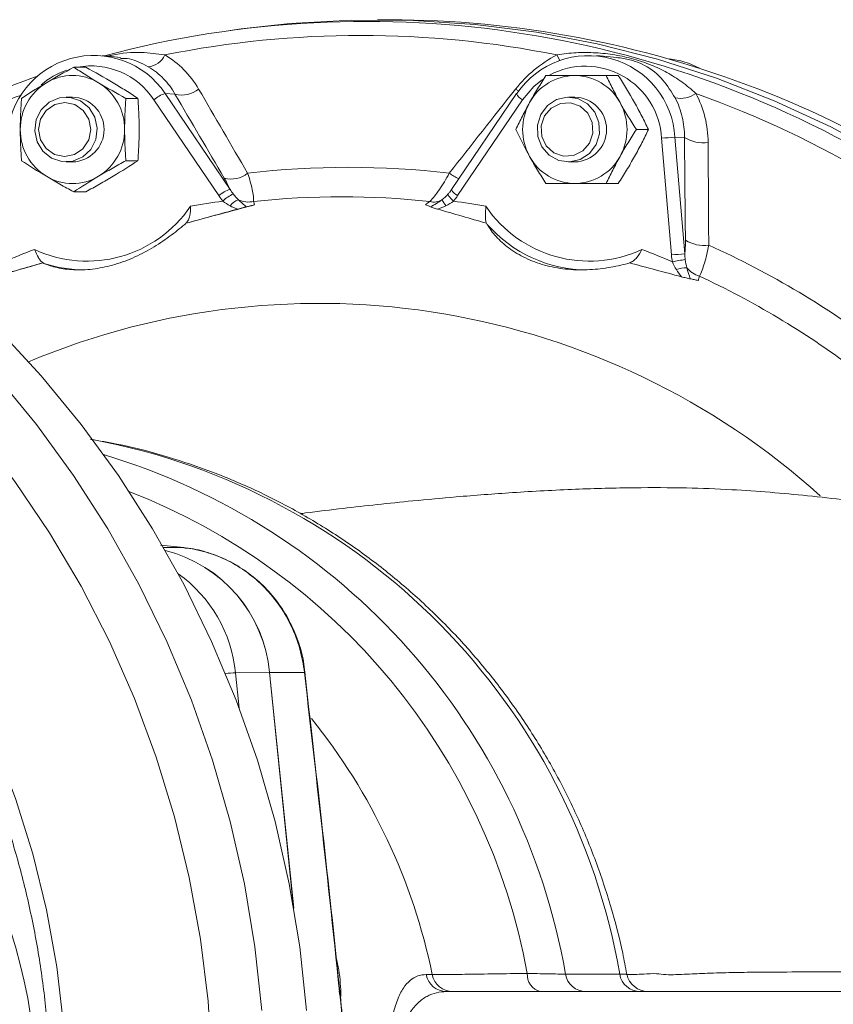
# Model space of a CAD drawing. Header units: millimetres. Extents: x 34 to 358, y 48 to 248.
# Tile 13 of 14: x 205 to 280, y 157 to 248. Entities that reach past the tile are written whole.
import ezdxf

# ---------------------------------------------------------------- set-up
doc = ezdxf.new("R2010")
doc.units = ezdxf.units.MM

msp = doc.modelspace()

# ---------------------------------------------------------------- linework, layer by layer
at = {"color": 7, "linetype": 'Continuous', "lineweight": 15}
for p, q in [((239.003, 248.108), (237.813, 248.108)), ((225.224, 247.255), (224.189, 247.114)), ((214.043, 244.62), (212.367, 244.79)), ((259.994, 244.599), (258.117, 244.79)), ((210.824, 243.713), (209.709, 243.713)), ((260.112, 242.939), (258.997, 242.939)), ((209.593, 240.939), (208.998, 240.939)), ((215.653, 240.826), (214.539, 240.826)), ((223.131, 231.816), (217.122, 240.7)), ((218.179, 241.274), (224.188, 232.389)), ((218.179, 241.274), (219.084, 241.217)), ((250.687, 241.261), (244.678, 232.376)), ((251.257, 240.7), (245.247, 231.816)), ((256.093, 240.939), (255.498, 240.939)), ((262.901, 237.939), (261.786, 237.939)), ((265.04, 226.325), (264.127, 237.13)), ((265.355, 237.217), (266.268, 226.412)), ((265.355, 237.217), (266.243, 237.208)), ((208.998, 234.939), (209.593, 234.939)), ((215.653, 235.052), (214.539, 235.052)), ((255.498, 234.939), (256.093, 234.939)), ((260.112, 232.939), (258.997, 232.939)), ((210.824, 232.166), (209.709, 232.166)), ((219.901, 199.219), (217.731, 199.46)), ((224.689, 187.631), (227.828, 187.661)), ((227.828, 187.661), (230.066, 165.854)), ((230.069, 165.834), (227.832, 187.664)), ((231.063, 187.664), (227.832, 187.664)), ((231.129, 187.681), (231.126, 187.678)), ((242.331, 159.687), (242.902, 159.687)), ((255.227, 159.733), (260.247, 159.733)), ((298.148, 158.108), (244.22, 158.108)), ((258.825, 158.108), (258.825, 158.108))]:
    msp.add_line(p, q, dxfattribs=at)
at = {"color": 8, "linetype": 'Continuous', "lineweight": 15}
for p, q in [((219.901, 199.219), (218.029, 199.219)), ((224.689, 187.631), (225.024, 184.372))]:
    msp.add_line(p, q, dxfattribs=at)
at = {"color": 7, "linetype": 'Continuous', "lineweight": 15, "flags": 128}
for points in [[(324.41, 192.409), (323.964, 193.331), (321.225, 198.535), (318.193, 203.562), (314.878, 208.395), (311.293, 213.015), (307.45, 217.408), (303.362, 221.557), (299.044, 225.448), (294.511, 229.068), (289.779, 232.403), (284.864, 235.442), (279.784, 238.174), (274.557, 240.59), (269.2, 242.681), (263.733, 244.44), (258.175, 245.861), (252.546, 246.938), (246.865, 247.668), (241.152, 248.048), (235.427, 248.078), (229.711, 247.756), (225.224, 247.255)], [(158.291, 245.159), (163.804, 243.56), (169.215, 241.627), (174.506, 239.364), (179.659, 236.782), (184.654, 233.887), (189.476, 230.692), (194.106, 227.206), (198.528, 223.442), (202.727, 219.414), (206.689, 215.136), (210.398, 210.622), (213.843, 205.888), (217.011, 200.952), (219.891, 195.829), (222.472, 190.54), (224.747, 185.101), (226.706, 179.532), (228.343, 173.853), (229.652, 168.083), (230.629, 162.243), (231.27, 156.354)], [(206.316, 236.802), (206.103, 237.821), (206.238, 238.853), (206.706, 239.775), (207.451, 240.476), (208.383, 240.871), (209.388, 240.912), (210.347, 240.594), (211.143, 239.957), (211.68, 239.076), (211.894, 238.058), (211.758, 237.025), (211.29, 236.103), (210.545, 235.402), (209.614, 235.008), (208.608, 234.966), (207.65, 235.284), (206.854, 235.921), (206.316, 236.802)], [(250.687, 241.261), (250.691, 241.265), (250.731, 241.274)], [(252.627, 238.343), (252.933, 239.335), (253.549, 240.159), (254.4, 240.715), (255.384, 240.937), (256.381, 240.797), (257.272, 240.312), (257.949, 239.541), (258.33, 238.576), (258.37, 237.535), (258.063, 236.543), (257.447, 235.719), (256.596, 235.163), (255.613, 234.942), (254.616, 235.082), (253.725, 235.567), (253.048, 236.338), (252.667, 237.302), (252.627, 238.343)], [(206.634, 236.992), (207.154, 236.179), (207.936, 235.633), (208.859, 235.439), (209.784, 235.626), (210.569, 236.164), (211.096, 236.973), (211.284, 237.929), (211.104, 238.886), (210.583, 239.7), (209.802, 240.245), (208.879, 240.439), (207.954, 240.253), (207.168, 239.714), (206.642, 238.905), (206.454, 237.949), (206.634, 236.992)], [(252.976, 238.276), (253.034, 237.302), (253.447, 236.425), (254.153, 235.779), (255.044, 235.462), (255.984, 235.522), (256.831, 235.95), (257.455, 236.68), (257.762, 237.603), (257.704, 238.576), (257.291, 239.453), (256.585, 240.099), (255.694, 240.416), (254.753, 240.357), (253.907, 239.929), (253.282, 239.198), (252.976, 238.276)], [(159.686, 238.996), (164.932, 236.964), (170.05, 234.607), (175.022, 231.936), (179.828, 228.958), (184.452, 225.685), (188.877, 222.129), (193.086, 218.303), (197.065, 214.221), (200.798, 209.898), (204.272, 205.349), (207.475, 200.591), (210.394, 195.642), (213.019, 190.519), (215.341, 185.242), (217.35, 179.829), (219.041, 174.3), (220.405, 168.676), (221.44, 162.977), (222.14, 157.223), (222.503, 151.436)], [(244.864, 231.309), (244.734, 231.432), (244.617, 231.552), (244.519, 231.662), (244.441, 231.761), (244.387, 231.843), (244.359, 231.907), (244.358, 231.95), (244.383, 231.971)], [(158.703, 224.466), (163.465, 222.347), (168.083, 219.911), (172.537, 217.167), (176.808, 214.128), (180.878, 210.805), (184.73, 207.215), (188.346, 203.371), (191.712, 199.29), (194.813, 194.991), (197.636, 190.49), (200.168, 185.808), (202.399, 180.965), (204.32, 175.981), (205.921, 170.877), (207.196, 165.676), (208.141, 160.4), (208.75, 155.072)]]:
    msp.add_lwpolyline(points, dxfattribs=at)
at = {"color": 8, "linetype": 'Continuous', "lineweight": 15, "flags": 128}
for points in [[(254.678, 244.365), (254.572, 244.579), (254.44, 244.843)], [(159.733, 243.538), (165.074, 241.627), (170.365, 239.364), (175.518, 236.782), (180.513, 233.887), (185.335, 230.692), (189.965, 227.206), (194.387, 223.442), (198.586, 219.414), (202.547, 215.136), (206.257, 210.622), (209.702, 205.888), (212.87, 200.952), (215.749, 195.829), (218.331, 190.54), (220.605, 185.101), (222.565, 179.532), (224.202, 173.853), (225.511, 168.083), (226.488, 162.243), (227.129, 156.354)], [(253.106, 242.58), (252.295, 241.922), (251.257, 240.7)], [(250.888, 241.498), (250.876, 241.507), (250.606, 241.688)], [(231.126, 187.678), (231.124, 187.677), (231.063, 187.664)]]:
    msp.add_lwpolyline(points, dxfattribs=at)
at = {"color": 7, "linetype": 'Continuous', "lineweight": 15}
for centre, radius, start, end in [((238.774, 153.391), 94.718, 47.72451, 89.86131), ((236.771, 154.262), 93.692, 57.12553, 104.97871), ((236.291, 154.639), 92.012, 78.62394, 101.37606), ((211.547, 236.794), 8.003, 34.03554, 176.97264), ((216.447, 245.591), 1.852, 275.18183, 336.18491), ((257.356, 236.769), 8.011, 3.20778, 145.78404), ((264.049, 236.962), 7.555, 61.77517, 84.16372), ((237.28, 153.051), 94.998, 108.95271, 122.66048), ((209.593, 238.248), 4.691, 59.01576, 120.98424), ((256.126, 238.136), 4.804, 90.39021, 151.34475), ((256.061, 238.136), 4.804, 28.65525, 89.60979), ((209.797, 237.971), 5.033, 121.34542, 180.35973), ((209.39, 237.971), 5.033, 359.64027, 58.65458), ((219.727, 243.544), 2.415, 254.55981, 309.76737), ((209.524, 237.939), 3.001, 271.32426, 88.67574), ((219.105, 238.307), 3.108, 107.33886, 129.63709), ((256.024, 237.939), 3.001, 271.32426, 88.67574), ((265.833, 243.366), 2.548, 259.61801, 304.95896), ((235.466, 152.339), 94.462, 47.95506, 70.30999), ((256.413, 237.939), 5.15, 150.9571, 209.0429), ((255.774, 237.939), 5.15, 330.9571, 29.0429), ((209.797, 237.908), 5.033, 179.64027, 238.65458), ((209.39, 237.908), 5.033, 301.34542, 0.35973), ((266.289, 215.361), 21.876, 92.44812, 95.67168), ((267.957, 239.891), 3.184, 237.42344, 278.58085), ((256.126, 237.743), 4.804, 208.65525, 269.60979), ((256.061, 237.743), 4.804, 270.39021, 331.34475), ((235.141, 153.87), 80.569, 83.34539, 96.65461), ((209.593, 237.63), 4.691, 239.01576, 300.98424), ((224.273, 235.756), 2.409, 254.98006, 309.4657), ((225.114, 229.422), 3.108, 107.33886, 129.63709), ((225.656, 229.23), 2.984, 113.31496, 135.85199), ((234.519, 153.691), 78.016, 83.99697, 96.00303), ((210.946, 237.306), 11.555, 245.04246, 325.96572), ((234.209, 153.541), 78.5, 97.82965, 100.04132), ((225.354, 230.051), 1.438, 106.02938, 144.72889), ((225.877, 233.352), 2.128, 244.37463, 283.12639), ((243.07, 232.565), 1.343, 253.0638, 302.62509), ((248.515, 234.204), 5.474, 210.4101, 217.37308), ((234.17, 153.541), 78.5, 79.95868, 82.17035), ((257.433, 237.306), 11.555, 214.03428, 294.95754), ((257.278, 237.309), 12.37, 221.24177, 269.78997), ((268.024, 230.401), 3.2, 237.99015, 278.33096), ((234.401, 151.847), 82.736, 52.59485, 65.67019), ((234.471, 152.649), 79.431, 110.94963, 113.14397), ((233.908, 152.649), 79.431, 66.85603, 69.05037), ((267.202, 204.556), 21.876, 92.44812, 95.67168), ((210.734, 237.097), 12.158, 251.91289, 269.99331), ((267.506, 215.234), 10.721, 96.39963, 102.81704), ((266.361, 223.006), 2.142, 87.31913, 113.87052), ((268.228, 226.507), 2.23, 217.61022, 254.23361), ((233.801, 151.732), 80.117, 53.23504, 65.03), ((215.05, 186.51), 12.834, 5.1577, 75.88536), ((215.046, 186.506), 12.834, 5.16495, 75.85381), ((158.046, 148.763), 48.202, 6.59704, 66.83082), ((244.245, 160.057), 1.949, 190.94177, 269.26288), ((244.815, 160.057), 1.949, 190.94177, 269.26288), ((253.308, 159.674), 1.618, 175.66118, 255.3851), ((257.151, 160.059), 1.951, 189.61627, 269.23356), ((262.17, 160.059), 1.951, 189.61627, 269.23356), ((262.881, 160.108), 2, 190.49408, 269.96899)]:
    msp.add_arc(centre, radius, start, end, dxfattribs=at)
at = {"color": 8, "linetype": 'Continuous', "lineweight": 15}
for centre, radius, start, end in [((211.37, 236.815), 7.025, 109.31873, 131.63471), ((211.303, 236.847), 6.98, 33.51524, 100.34339), ((257.061, 236.724), 7.078, 3.28998, 117.8478), ((236.836, 152.93), 93.811, 109.91025, 122.1028), ((251.709, 241.73), 1.125, 204.66834, 246.27203), ((247.651, 238.241), 5.381, 233.84914, 244.72112), ((245.7, 232.845), 1.125, 204.66834, 246.27203), ((232.386, 152.445), 69.395, 48.00548, 112.7632), ((200.219, 149.36), 60.917, 9.80444, 79.37214), ((194.897, 149.16), 61.249, 9.93995, 73.3177), ((193.215, 149.036), 59.461, 10.42593, 68.69476), ((211.991, 186.402), 12.757, 5.52868, 54.66192), ((225.31, 171.608), 16.034, 92.22068, 95.54664), ((188.254, 148.398), 55.801, 11.67165, 38.83087)]:
    msp.add_arc(centre, radius, start, end, dxfattribs=at)
for points, knots in [([(212.874, 244.739), (213.004, 244.77), (214.066, 245.023), (215.769, 245.167), (217.415, 244.942), (218.142, 244.843)], [0, 0, 0, 0, 0.072307, 0.59051, 1, 1, 1, 1]), ([(216.615, 243.747), (216.036, 244.057), (215.177, 244.518), (214.317, 244.525), (214.036, 244.527)], [0, 0, 0, 0, 0.673655, 1, 1, 1, 1]), ([(234.007, 161.278), (234.095, 160.891), (234.367, 159.696), (234.415, 158.477), (234.447, 157.653)], [0, 0, 0, 0, 0.3235576, 1, 1, 1, 1]), ([(260.247, 159.733), (260.375, 159.733), (260.634, 159.734), (260.841, 159.736), (260.934, 159.739), (260.91, 159.741), (260.907, 159.741)], [0, 0, 0, 0, 0.316132, 0.634483, 0.959825, 1, 1, 1, 1]), ([(260.846, 159.692), (261.367, 159.697), (262.225, 159.704), (263.561, 159.814), (264.561, 159.649), (265.448, 159.687), (266.742, 159.729), (268.524, 159.821), (270.666, 159.877), (273.454, 159.917), (276.686, 159.931), (281.545, 159.929), (287.027, 159.909), (293.209, 159.899), (297.307, 159.885), (299.355, 159.878)], [0, 0, 0, 0, 0.042887, 0.07049, 0.09087, 0.113256, 0.136304, 0.176737, 0.227949, 0.28048, 0.373589, 0.467459, 0.658063, 0.82903, 1, 1, 1, 1])]:
    msp.add_open_spline(points, degree=3, knots=knots, dxfattribs=at)
at = {"color": 7, "linetype": 'Continuous', "lineweight": 15}
for points, knots in [([(218.142, 244.843), (218.797, 244.461), (219.384, 244.003), (220.431, 242.946), (220.892, 242.342), (221.272, 241.688)], [0, 0, 0, 0, 0.5, 0.5, 1, 1, 1, 1]), ([(250.606, 241.688), (251.122, 242.342), (251.699, 242.934), (252.98, 243.993), (253.688, 244.461), (254.44, 244.843)], [0, 0, 0, 0, 0.5, 0.5, 1, 1, 1, 1]), ([(254.44, 244.843), (255.029, 244.955), (255.623, 245.021), (256.82, 245.082), (257.423, 245.077), (258.62, 245.004), (259.216, 244.937), (260.401, 244.742), (260.983, 244.615), (262.109, 244.302), (262.639, 244.12), (263.66, 243.704), (264.146, 243.471), (265.093, 242.95), (265.554, 242.66), (266.446, 242.019), (266.877, 241.669), (267.293, 241.278)], [0, 0, 0, 0, 0.125, 0.125, 0.25, 0.25, 0.375, 0.375, 0.5, 0.5, 0.625, 0.625, 0.75, 0.75, 0.875, 0.875, 1, 1, 1, 1]), ([(265.374, 240.86), (265.013, 241.441), (264.217, 242.724), (263.009, 243.688), (261.898, 244.184), (261.081, 244.435), (260.492, 244.548), (260.04, 244.594), (259.994, 244.599)], [0, 0, 0, 0, 0.291913, 0.644382, 0.781809, 0.827431, 0.982339, 1, 1, 1, 1]), ([(212.008, 242.269), (211.803, 242.392), (211.6, 242.515), (211.204, 242.758), (211.009, 242.879), (210.436, 243.24), (210.068, 243.477), (209.709, 243.713)], [0, 0, 0, 0, 0.25, 0.25, 0.5, 0.5, 1, 1, 1, 1]), ([(219.084, 241.217), (218.79, 241.739), (218.43, 242.222), (217.605, 243.07), (217.139, 243.439), (216.615, 243.747)], [0, 0, 0, 0, 0.5, 0.5, 1, 1, 1, 1]), ([(251.911, 240.439), (252.147, 240.863), (252.397, 241.291), (252.903, 242.125), (253.16, 242.535), (253.421, 242.939)], [0, 0, 0, 0, 0.5, 0.5, 1, 1, 1, 1]), ([(256.093, 242.939), (255.857, 242.939), (255.622, 242.939), (255.162, 242.939), (254.937, 242.939), (254.27, 242.939), (253.84, 242.939), (253.421, 242.939)], [0, 0, 0, 0, 0.25, 0.25, 0.5, 0.5, 1, 1, 1, 1]), ([(260.276, 240.439), (260.158, 240.651), (260.042, 240.864), (259.817, 241.286), (259.708, 241.495), (259.39, 242.12), (259.19, 242.531), (258.997, 242.939)], [0, 0, 0, 0, 0.25, 0.25, 0.5, 0.5, 1, 1, 1, 1]), ([(207.179, 242.269), (206.974, 242.147), (206.771, 242.024), (206.374, 241.78), (206.18, 241.659), (205.607, 241.299), (205.238, 241.061), (204.879, 240.826)], [0, 0, 0, 0, 0.25, 0.25, 0.5, 0.5, 1, 1, 1, 1]), ([(213.354, 242.269), (213.559, 242.147), (213.762, 242.024), (214.159, 241.78), (214.353, 241.659), (214.926, 241.299), (215.295, 241.061), (215.653, 240.826)], [0, 0, 0, 0, 0.25, 0.25, 0.5, 0.5, 1, 1, 1, 1]), ([(204.764, 237.939), (204.764, 238.428), (204.775, 238.923), (204.816, 239.886), (204.845, 240.359), (204.879, 240.826)], [0, 0, 0, 0, 0.5, 0.5, 1, 1, 1, 1]), ([(214.423, 237.939), (214.423, 238.428), (214.434, 238.923), (214.475, 239.886), (214.504, 240.359), (214.539, 240.826)], [0, 0, 0, 0, 0.5, 0.5, 1, 1, 1, 1]), ([(215.769, 237.939), (215.769, 238.428), (215.758, 238.923), (215.717, 239.886), (215.688, 240.359), (215.653, 240.826)], [0, 0, 0, 0, 0.5, 0.5, 1, 1, 1, 1]), ([(266.243, 237.208), (266.25, 237.848), (266.18, 238.486), (265.891, 239.708), (265.673, 240.297), (265.374, 240.86)], [0, 0, 0, 0, 0.5, 0.5, 1, 1, 1, 1]), ([(267.293, 241.278), (267.67, 240.583), (267.949, 239.854), (268.329, 238.336), (268.428, 237.541), (268.432, 236.743)], [0, 0, 0, 0, 0.5, 0.5, 1, 1, 1, 1]), ([(250.632, 237.939), (250.824, 238.346), (251.027, 238.762), (251.452, 239.596), (251.675, 240.016), (251.911, 240.439)], [0, 0, 0, 0, 0.5, 0.5, 1, 1, 1, 1]), ([(261.622, 240.439), (261.74, 240.227), (261.856, 240.014), (262.081, 239.592), (262.19, 239.383), (262.508, 238.758), (262.708, 238.347), (262.901, 237.939)], [0, 0, 0, 0, 0.25, 0.25, 0.5, 0.5, 1, 1, 1, 1]), ([(204.879, 235.052), (204.844, 235.523), (204.815, 236.003), (204.775, 236.966), (204.764, 237.451), (204.764, 237.939)], [0, 0, 0, 0, 0.5, 0.5, 1, 1, 1, 1]), ([(214.539, 235.052), (214.504, 235.523), (214.474, 236.003), (214.434, 236.966), (214.423, 237.451), (214.423, 237.939)], [0, 0, 0, 0, 0.5, 0.5, 1, 1, 1, 1]), ([(215.653, 235.052), (215.689, 235.523), (215.718, 236.003), (215.758, 236.966), (215.769, 237.451), (215.769, 237.939)], [0, 0, 0, 0, 0.5, 0.5, 1, 1, 1, 1]), ([(260.276, 235.439), (260.512, 235.863), (260.762, 236.291), (261.268, 237.125), (261.525, 237.535), (261.786, 237.939)], [0, 0, 0, 0, 0.5, 0.5, 1, 1, 1, 1]), ([(261.622, 235.439), (261.858, 235.863), (262.086, 236.291), (262.511, 237.125), (262.71, 237.535), (262.901, 237.939)], [0, 0, 0, 0, 0.5, 0.5, 1, 1, 1, 1]), ([(251.911, 235.439), (252.029, 235.227), (252.151, 235.014), (252.396, 234.592), (252.521, 234.383), (252.9, 233.758), (253.158, 233.347), (253.421, 232.939)], [0, 0, 0, 0, 0.25, 0.25, 0.5, 0.5, 1, 1, 1, 1]), ([(258.997, 232.939), (259.189, 233.346), (259.392, 233.762), (259.817, 234.596), (260.04, 235.016), (260.276, 235.439)], [0, 0, 0, 0, 0.5, 0.5, 1, 1, 1, 1]), ([(260.112, 232.939), (260.374, 233.346), (260.636, 233.762), (261.141, 234.596), (261.386, 235.016), (261.622, 235.439)], [0, 0, 0, 0, 0.5, 0.5, 1, 1, 1, 1]), ([(212.008, 233.609), (212.213, 233.732), (212.422, 233.855), (212.84, 234.098), (213.05, 234.219), (213.683, 234.579), (214.109, 234.817), (214.539, 235.052)], [0, 0, 0, 0, 0.25, 0.25, 0.5, 0.5, 1, 1, 1, 1]), ([(207.179, 233.609), (207.384, 233.487), (207.592, 233.363), (208.01, 233.12), (208.22, 232.999), (208.853, 232.639), (209.28, 232.401), (209.709, 232.166)], [0, 0, 0, 0, 0.25, 0.25, 0.5, 0.5, 1, 1, 1, 1]), ([(213.354, 233.609), (213.149, 233.487), (212.941, 233.363), (212.523, 233.12), (212.313, 232.999), (211.679, 232.639), (211.253, 232.401), (210.824, 232.166)], [0, 0, 0, 0, 0.25, 0.25, 0.5, 0.5, 1, 1, 1, 1]), ([(224.188, 232.389), (224.124, 232.538), (224.044, 232.704), (223.864, 233.052), (223.762, 233.236), (223.648, 233.429)], [0, 0, 0, 0, 0.5, 0.5, 1, 1, 1, 1]), ([(225.804, 233.896), (225.996, 233.341), (226.141, 232.835), (226.286, 232.159), (226.32, 231.954), (226.361, 231.585), (226.368, 231.42), (226.36, 231.28)], [0, 0, 0, 0, 0.5, 0.5, 0.75, 0.75, 1, 1, 1, 1]), ([(242.678, 231.28), (242.817, 231.42), (242.959, 231.583), (243.253, 231.951), (243.406, 232.158), (243.713, 232.607), (243.867, 232.846), (244.173, 233.351), (244.327, 233.619), (244.477, 233.896)], [0, 0, 0, 0, 0.25, 0.25, 0.5, 0.5, 0.75, 0.75, 1, 1, 1, 1]), ([(244.769, 232.515), (244.69, 232.387), (244.563, 232.183), (244.394, 232.02), (244.331, 231.959)], [0, 0, 0, 0, 0.627096, 1, 1, 1, 1]), ([(256.093, 232.939), (256.33, 232.939), (256.571, 232.939), (257.051, 232.939), (257.293, 232.939), (258.019, 232.939), (258.507, 232.939), (258.997, 232.939)], [0, 0, 0, 0, 0.25, 0.25, 0.5, 0.5, 1, 1, 1, 1]), ([(226.452, 230.963), (225.39, 230.683), (224.326, 230.399), (222.207, 229.831), (221.152, 229.546), (220.101, 229.261)], [0, 0, 0, 0, 0.5, 0.5, 1, 1, 1, 1]), ([(220.101, 229.261), (220.192, 229.358), (220.266, 229.464), (220.387, 229.699), (220.432, 229.829), (220.528, 230.235), (220.539, 230.539), (220.522, 230.838)], [0, 0, 0, 0, 0.25, 0.25, 0.5, 0.5, 1, 1, 1, 1]), ([(225.715, 230.782), (225.603, 230.756), (225.463, 230.721), (225.179, 230.647), (225.033, 230.608), (224.891, 230.569)], [0, 0, 0, 0, 0.5, 0.5, 1, 1, 1, 1]), ([(226.452, 230.963), (226.315, 230.927), (226.182, 230.893), (225.933, 230.832), (225.82, 230.806), (225.715, 230.782)], [0, 0, 0, 0, 0.5, 0.5, 1, 1, 1, 1]), ([(243.372, 230.569), (243.236, 230.608), (243.108, 230.647), (242.88, 230.721), (242.785, 230.756), (242.736, 230.782)], [0, 0, 0, 0, 0.5, 0.5, 1, 1, 1, 1]), ([(247.921, 229.261), (247.88, 229.358), (247.853, 229.464), (247.82, 229.699), (247.814, 229.829), (247.814, 230.235), (247.84, 230.539), (247.857, 230.838)], [0, 0, 0, 0, 0.25, 0.25, 0.5, 0.5, 1, 1, 1, 1]), ([(206.959, 225.54), (207.314, 225.388), (207.724, 225.253), (208.66, 225.044), (209.169, 224.975), (209.989, 224.937), (210.272, 224.936), (210.855, 224.957), (211.154, 224.98), (212.056, 225.087), (212.67, 225.208), (213.608, 225.467), (213.922, 225.567), (214.54, 225.787), (214.846, 225.908), (215.453, 226.172), (215.754, 226.314), (216.35, 226.62), (216.644, 226.782), (217.499, 227.285), (218.038, 227.645), (218.811, 228.209), (219.06, 228.4), (219.538, 228.779), (219.767, 228.968), (219.988, 229.154)], [0, 0, 0, 0, 0.125, 0.125, 0.25, 0.25, 0.3125, 0.3125, 0.375, 0.375, 0.5, 0.5, 0.5625, 0.5625, 0.625, 0.625, 0.6875, 0.6875, 0.75, 0.75, 0.875, 0.875, 0.9375, 0.9375, 1, 1, 1, 1]), ([(247.976, 229.154), (248.195, 228.781), (248.472, 228.401), (249.159, 227.646), (249.557, 227.286), (250.237, 226.785), (250.477, 226.624), (250.988, 226.318), (251.255, 226.174), (252.082, 225.778), (252.67, 225.557), (253.608, 225.297), (253.928, 225.222), (254.572, 225.1), (254.897, 225.052), (255.554, 224.981), (255.885, 224.958), (256.555, 224.936), (256.891, 224.937), (257.886, 224.975), (258.537, 225.044), (259.495, 225.2), (259.81, 225.26), (260.42, 225.392), (260.716, 225.464), (261.006, 225.54)], [0, 0, 0, 0, 0.125, 0.125, 0.25, 0.25, 0.3125, 0.3125, 0.375, 0.375, 0.5, 0.5, 0.5625, 0.5625, 0.625, 0.625, 0.6875, 0.6875, 0.75, 0.75, 0.875, 0.875, 0.9375, 0.9375, 1, 1, 1, 1]), ([(266.268, 226.412), (266.29, 226.596), (266.307, 226.8), (266.326, 227.227), (266.33, 227.452), (266.328, 227.688)], [0, 0, 0, 0, 0.5, 0.5, 1, 1, 1, 1]), ([(268.487, 227.235), (268.378, 226.628), (268.249, 226.073), (268.026, 225.329), (267.949, 225.104), (267.79, 224.698), (267.707, 224.516), (267.622, 224.36)], [0, 0, 0, 0, 0.5, 0.5, 0.75, 0.75, 1, 1, 1, 1]), ([(206.864, 225.589), (206.784, 225.639), (206.713, 225.704), (206.576, 225.868), (206.511, 225.967), (206.322, 226.294), (206.2, 226.562), (206.07, 226.829)], [0, 0, 0, 0, 0.25, 0.25, 0.5, 0.5, 1, 1, 1, 1]), ([(261.159, 225.589), (261.287, 225.639), (261.406, 225.704), (261.63, 225.868), (261.735, 225.967), (262.02, 226.294), (262.179, 226.562), (262.309, 226.829)], [0, 0, 0, 0, 0.25, 0.25, 0.5, 0.5, 1, 1, 1, 1]), ([(206.871, 225.591), (205.89, 225.312), (204.923, 225.036), (203.024, 224.49), (202.091, 224.22), (201.187, 223.955)], [0, 0, 0, 0, 0.5, 0.5, 1, 1, 1, 1]), ([(266.784, 224.111), (266.67, 224.13), (266.529, 224.161), (266.243, 224.229), (266.097, 224.267), (265.955, 224.305)], [0, 0, 0, 0, 0.5, 0.5, 1, 1, 1, 1]), ([(267.527, 223.955), (267.389, 223.989), (267.256, 224.019), (267.004, 224.072), (266.89, 224.093), (266.784, 224.111)], [0, 0, 0, 0, 0.5, 0.5, 1, 1, 1, 1]), ([(178.642, 210.495), (179.685, 209.613), (181.98, 207.671), (185.288, 204.381), (188.594, 200.7), (191.665, 196.805), (194.496, 192.72), (197.072, 188.458), (199.386, 184.037), (201.427, 179.474), (203.187, 174.788), (204.66, 169.996), (205.84, 165.118), (206.722, 160.174), (207.302, 155.181), (207.579, 150.161), (207.551, 145.133), (207.218, 140.116), (206.582, 135.132), (205.646, 130.198), (204.412, 125.335), (202.886, 120.562), (201.074, 115.898), (198.983, 111.361), (196.621, 106.968), (193.998, 102.738), (191.123, 98.687), (188.011, 94.83), (184.664, 91.19), (181.389, 88.002), (179.145, 86.145), (178.164, 85.333)], [0, 0, 0, 0, 0.029109, 0.06408, 0.099048, 0.134013, 0.168976, 0.203935, 0.238893, 0.273848, 0.308801, 0.343752, 0.378702, 0.41365, 0.448597, 0.483543, 0.518489, 0.553435, 0.58838, 0.623326, 0.658272, 0.693218, 0.728166, 0.763115, 0.798066, 0.833018, 0.867973, 0.90293, 0.937889, 0.972851, 1, 1, 1, 1]), ([(260.902, 159.74), (260.781, 160.382), (260.386, 162.478), (259.47, 165.974), (258.078, 170.186), (256.386, 174.283), (254.414, 178.246), (252.169, 182.053), (249.664, 185.687), (246.912, 189.127), (243.926, 192.355), (240.723, 195.356), (237.318, 198.114), (233.731, 200.615), (229.979, 202.846), (226.083, 204.795), (222.062, 206.457), (217.934, 207.806), (214.33, 208.747), (212.088, 209.111), (211.271, 209.244)], [0, 0, 0, 0, 0.02605, 0.085058, 0.14407, 0.203064, 0.262037, 0.320981, 0.379891, 0.438764, 0.497595, 0.55638, 0.615117, 0.673804, 0.732442, 0.79103, 0.849571, 0.908068, 0.966525, 1, 1, 1, 1]), ([(317.543, 192.721), (316.1, 193.34), (313.103, 194.626), (308.543, 196.723), (304.049, 198.68), (299.945, 200.244), (296.579, 201.296), (293.854, 201.939), (291.325, 202.393), (288.428, 202.8), (284.998, 203.201), (281.307, 203.627), (277.7, 204.024), (274.16, 204.359), (270.402, 204.619), (266.226, 204.773), (261.417, 204.792), (256.058, 204.648), (250.559, 204.349), (245.539, 203.967), (241.357, 203.582), (237.858, 203.223), (234.541, 202.846), (232.165, 202.568), (230.849, 202.386), (230.686, 202.364)], [0, 0, 0, 0, 0.0513568, 0.1066866, 0.1711819, 0.2250225, 0.2663927, 0.2971825, 0.3237873, 0.3605464, 0.4053725, 0.4487578, 0.4892855, 0.5280459, 0.5672164, 0.6135861, 0.6669391, 0.7275905, 0.791932, 0.848617, 0.8914472, 0.9261288, 0.9589497, 0.994916, 1, 1, 1, 1]), ([(231.063, 187.664), (230.98, 188.403), (230.838, 189.124), (230.441, 190.535), (230.186, 191.224), (229.559, 192.565), (229.196, 193.199), (228.374, 194.396), (227.915, 194.961), (226.9, 196.011), (226.357, 196.484), (225.204, 197.331), (224.592, 197.705), (223.306, 198.344), (222.647, 198.602), (221.297, 199.001), (220.607, 199.141), (219.901, 199.219)], [0, 0, 0, 0, 0.125, 0.125, 0.25, 0.25, 0.375, 0.375, 0.5, 0.5, 0.625, 0.625, 0.75, 0.75, 0.875, 0.875, 1, 1, 1, 1]), ([(231.091, 187.677), (231.06, 188.009), (230.968, 189.014), (230.488, 190.646), (229.687, 192.51), (228.597, 194.222), (227.278, 195.739), (225.744, 197.023), (224.047, 198.055), (222.216, 198.768), (220.821, 199.148), (220.046, 199.186), (219.917, 199.193)], [0, 0, 0, 0, 0.056919, 0.172019, 0.288052, 0.402903, 0.518619, 0.633255, 0.748433, 0.862883, 0.97733, 1, 1, 1, 1]), ([(234.748, 153.912), (234.171, 159.541), (233.573, 165.168), (232.342, 176.418), (231.708, 182.042), (231.063, 187.664)], [0, 0, 0, 0, 0.5, 0.5, 1, 1, 1, 1]), ([(234.447, 157.101), (234.375, 157.798), (233.8, 163.408), (232.689, 173.602), (231.617, 183.093), (231.1, 187.675)], [0, 0, 0, 0, 0.068363, 0.550228, 1, 1, 1, 1]), ([(242.331, 136.529), (241.799, 136.529), (241.309, 136.693), (240.643, 137.239), (240.433, 137.471), (240.135, 137.915), (240.039, 138.079), (239.854, 138.443), (239.764, 138.642), (239.51, 139.292), (239.358, 139.796), (239.154, 140.694), (239.091, 141.015), (238.976, 141.7), (238.923, 142.065), (238.827, 142.846), (238.785, 143.264), (238.711, 144.143), (238.68, 144.602), (238.63, 145.551), (238.611, 146.042), (238.586, 147.062), (238.579, 147.573), (238.579, 148.341), (238.58, 148.597), (238.587, 149.11), (238.591, 149.368), (238.61, 150.131), (238.628, 150.623), (238.678, 151.576), (238.709, 152.041), (238.781, 152.917), (238.823, 153.33), (238.918, 154.114), (238.971, 154.485), (239.086, 155.173), (239.148, 155.492), (239.282, 156.087), (239.353, 156.363), (239.505, 156.877), (239.586, 157.115), (239.839, 157.769), (240.022, 158.128), (240.417, 158.725), (240.628, 158.963), (241.078, 159.336), (241.314, 159.47), (241.808, 159.645), (242.064, 159.687), (242.331, 159.687)], [0, 0, 0, 0, 0.125, 0.125, 0.1875, 0.1875, 0.21875, 0.21875, 0.25, 0.25, 0.3125, 0.3125, 0.34375, 0.34375, 0.375, 0.375, 0.40625, 0.40625, 0.4375, 0.4375, 0.46875, 0.46875, 0.5, 0.5, 0.515625, 0.515625, 0.53125, 0.53125, 0.5625, 0.5625, 0.59375, 0.59375, 0.625, 0.625, 0.65625, 0.65625, 0.6875, 0.6875, 0.71875, 0.71875, 0.75, 0.75, 0.8125, 0.8125, 0.875, 0.875, 0.9375, 0.9375, 1, 1, 1, 1]), ([(242.902, 159.687), (243.252, 159.687), (243.704, 159.69), (244.803, 159.7), (245.45, 159.707), (246.572, 159.721), (246.97, 159.727), (247.806, 159.738), (248.245, 159.745), (249.627, 159.765), (250.625, 159.78), (251.694, 159.796)], [0, 0, 0, 0, 0.25, 0.25, 0.5, 0.5, 0.625, 0.625, 0.75, 0.75, 1, 1, 1, 1]), ([(251.694, 159.796), (252.556, 159.775), (253.29, 159.76), (254.197, 159.744), (254.46, 159.74), (254.904, 159.734), (255.087, 159.733), (255.227, 159.733)], [0, 0, 0, 0, 0.5, 0.5, 0.75, 0.75, 1, 1, 1, 1]), ([(234.748, 153.912), (234.747, 153.928), (234.702, 154.547), (234.641, 155.613), (234.437, 157.018), (234.336, 157.825), (234.29, 158.187)], [0, 0, 0, 0, 0.01112, 0.432903, 0.74515, 1, 1, 1, 1]), ([(244.22, 158.108), (243.583, 158.108), (242.978, 157.976), (242.128, 157.521), (241.857, 157.327), (241.342, 156.839), (241.097, 156.544), (240.75, 156.004), (240.638, 155.806), (240.423, 155.377), (240.321, 155.145), (240.126, 154.644), (240.034, 154.374), (239.861, 153.788), (239.779, 153.47), (239.63, 152.789), (239.563, 152.428), (239.445, 151.656), (239.393, 151.242), (239.31, 150.385), (239.278, 149.94), (239.246, 149.245), (239.238, 149.009), (239.227, 148.539), (239.223, 148.069), (239.229, 147.597), (239.24, 147.126), (239.249, 146.89), (239.283, 146.195), (239.317, 145.752), (239.38, 145.115), (239.404, 144.907), (239.456, 144.5), (239.484, 144.3), (239.574, 143.725), (239.642, 143.369), (239.79, 142.701), (239.871, 142.39), (240.046, 141.807), (240.14, 141.534), (240.435, 140.782), (240.65, 140.364), (240.998, 139.828), (241.119, 139.664), (241.366, 139.367), (241.492, 139.233), (241.879, 138.872), (242.148, 138.682), (242.986, 138.239), (243.585, 138.108), (244.22, 138.108)], [0, 0, 0, 0, 0.125, 0.125, 0.1875, 0.1875, 0.25, 0.25, 0.28125, 0.28125, 0.3125, 0.3125, 0.34375, 0.34375, 0.375, 0.375, 0.40625, 0.40625, 0.4375, 0.4375, 0.46875, 0.46875, 0.484375, 0.484375, 0.5, 0.515625, 0.515625, 0.53125, 0.53125, 0.5625, 0.5625, 0.578125, 0.578125, 0.59375, 0.59375, 0.625, 0.625, 0.65625, 0.65625, 0.6875, 0.6875, 0.75, 0.75, 0.78125, 0.78125, 0.8125, 0.8125, 0.875, 0.875, 1, 1, 1, 1])]:
    msp.add_open_spline(points, degree=3, knots=knots, dxfattribs=at)
for points in [[(209.709, 243.713), (208.848, 243.24), (208.002, 242.761), (207.179, 242.269)], [(210.824, 243.713), (211.684, 243.24), (212.531, 242.761), (213.354, 242.269)], [(258.997, 242.939), (258.015, 242.939), (257.044, 242.939), (256.093, 242.939)], [(260.112, 242.939), (260.639, 242.121), (261.147, 241.291), (261.622, 240.439)], [(214.539, 240.826), (213.678, 241.298), (212.831, 241.777), (212.008, 242.269)], [(221.272, 241.688), (222.778, 239.094), (224.289, 236.497), (225.804, 233.896)], [(244.477, 233.896), (246.518, 236.497), (248.561, 239.094), (250.606, 241.688)], [(223.648, 233.429), (222.122, 236.028), (220.601, 238.624), (219.084, 241.217)], [(261.786, 237.939), (261.259, 238.757), (260.751, 239.587), (260.276, 240.439)], [(250.632, 237.939), (251.018, 237.121), (251.436, 236.291), (251.911, 235.439)], [(266.328, 227.688), (266.296, 230.866), (266.268, 234.039), (266.243, 237.208)], [(268.432, 236.743), (268.449, 233.578), (268.467, 230.409), (268.487, 227.235)], [(204.879, 235.052), (205.599, 234.58), (206.356, 234.101), (207.179, 233.609)], [(215.653, 235.052), (214.934, 234.58), (214.177, 234.101), (213.354, 233.609)], [(209.709, 232.166), (210.429, 232.638), (211.185, 233.117), (212.008, 233.609)], [(253.421, 232.939), (254.262, 232.939), (255.143, 232.939), (256.093, 232.939)], [(223.515, 231.309), (223.377, 231.47), (223.25, 231.64), (223.131, 231.816)], [(224.188, 232.389), (224.277, 232.245), (224.372, 232.105), (224.475, 231.971)], [(224.475, 231.971), (224.63, 231.771), (224.787, 231.592), (224.956, 231.434)], [(243.794, 231.434), (244.008, 231.592), (244.204, 231.771), (244.383, 231.971)], [(245.247, 231.816), (245.128, 231.64), (245.002, 231.47), (244.864, 231.309)], [(224.179, 230.882), (223.95, 231), (223.73, 231.141), (223.515, 231.309)], [(224.891, 230.569), (224.653, 230.659), (224.415, 230.76), (224.179, 230.882)], [(224.956, 231.434), (225.21, 231.183), (225.464, 230.973), (225.715, 230.782)], [(226.36, 231.28), (226.387, 231.178), (226.418, 231.073), (226.452, 230.963)], [(242.262, 230.963), (242.403, 231.073), (242.541, 231.178), (242.678, 231.28)], [(242.736, 230.782), (242.647, 230.829), (242.495, 230.891), (242.262, 230.963)], [(242.736, 230.782), (243.099, 230.973), (243.455, 231.183), (243.794, 231.434)], [(244.165, 230.882), (243.908, 230.76), (243.643, 230.659), (243.372, 230.569)], [(244.864, 231.309), (244.649, 231.141), (244.414, 231), (244.165, 230.882)], [(224.891, 230.569), (223.299, 230.134), (221.7, 229.697), (220.101, 229.261)], [(247.921, 229.261), (246.41, 229.697), (244.898, 230.134), (243.372, 230.569)], [(220.101, 229.261), (220.068, 229.225), (220.03, 229.189), (219.988, 229.154)], [(220.101, 229.261), (220.101, 229.261), (220.101, 229.261), (220.101, 229.261)], [(247.929, 229.261), (247.926, 229.261), (247.924, 229.261), (247.921, 229.261)], [(247.976, 229.154), (247.956, 229.189), (247.939, 229.225), (247.929, 229.261)], [(265.128, 225.688), (265.086, 225.898), (265.059, 226.111), (265.04, 226.325)], [(266.268, 226.412), (266.275, 226.236), (266.288, 226.062), (266.311, 225.888)], [(206.864, 225.589), (205.35, 225.162), (203.836, 224.734), (202.308, 224.305)], [(206.871, 225.591), (206.869, 225.59), (206.866, 225.59), (206.864, 225.589)], [(206.959, 225.54), (206.926, 225.554), (206.896, 225.571), (206.871, 225.591)], [(261.159, 225.591), (261.111, 225.571), (261.06, 225.554), (261.006, 225.54)], [(261.159, 225.589), (261.159, 225.59), (261.159, 225.59), (261.159, 225.591)], [(265.955, 224.305), (264.361, 224.734), (262.76, 225.162), (261.159, 225.589)], [(265.495, 224.965), (265.355, 225.191), (265.233, 225.431), (265.128, 225.688)], [(266.311, 225.888), (266.347, 225.628), (266.394, 225.382), (266.461, 225.146)], [(265.955, 224.305), (265.794, 224.514), (265.638, 224.732), (265.495, 224.965)], [(266.461, 225.146), (266.555, 224.775), (266.665, 224.435), (266.784, 224.111)], [(267.622, 224.36), (267.589, 224.23), (267.557, 224.095), (267.527, 223.955)]]:
    msp.add_open_spline(points, degree=3, dxfattribs=at)

doc.saveas('drawing.dxf')
